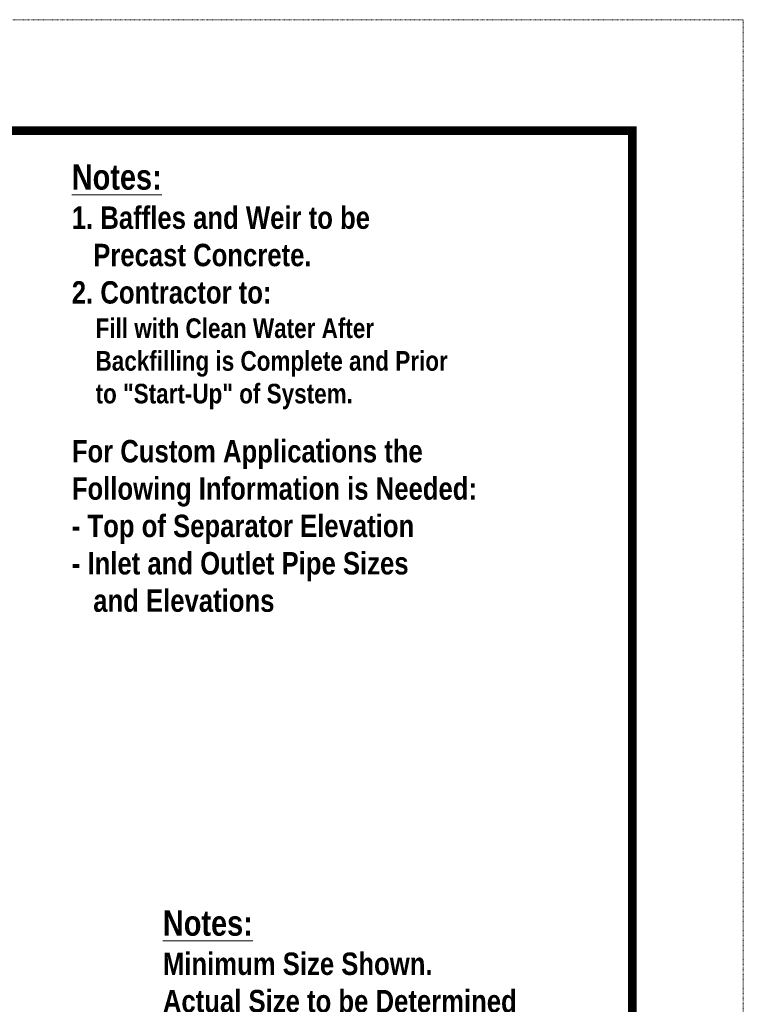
# Model space of a CAD drawing. Header units: inches. Extents: x -68 to 682, y 27 to 463.
# Tile 158 of 165: x 140 to 269, y 287 to 463. Entities that reach past the tile are written whole.
import ezdxf

# ---------------------------------------------------------------- set-up
doc = ezdxf.new("R2010")
doc.units = ezdxf.units.IN
doc.header["$LTSCALE"] = 0.5
doc.header["$MEASUREMENT"] = 0
doc.linetypes.add('DOT2', pattern=[0.125, 0, -0.125])
doc.layers.get('Defpoints').update_dxf_attribs({"color": 90, "lineweight": 9})
doc.layers.add('BORDER', color=7, linetype='Continuous')
doc.layers.add('Text+Leaders', color=7, linetype='Continuous', lineweight=15)
doc.styles.add('TECHNICAL', font='techb___.ttf')

msp = doc.modelspace()

# ---------------------------------------------------------------- linework, layer by layer
at = {"layer": 'BORDER', "const_width": 1.584}
msp.add_lwpolyline([(-47.8, 46.7), (-47.8, 442.7), (249.2, 442.7), (249.2, 46.7)], close=True, dxfattribs=at)
at = {"layer": 'Defpoints', "linetype": 'DOT2', "ltscale": 2}
msp.add_lwpolyline([(-67.6, 26.9), (-67.6, 462.5), (269, 462.5), (269, 26.9)], close=True, dxfattribs=at)

# ---------------------------------------------------------------- texts
at = {"layer": 'Text+Leaders', "attachment_point": 1, "style": 'TECHNICAL'}
for s, insert, char_height in [('{\\fTechnicBold|b1|i0|c2|p2;\\H1.5x;\\LNotes:\\fTechnicBold|b0|i0|c2|p2;\\H0.88867x;\\P\\l1. Baffles and Weir to be\\P   Precast Concrete.\\P2. Contractor to:\\P\\P}\\P\\P\\P{\\H1.333x;For Custom Applications the \\PFollowing Information is Needed:\\P- Top of Separator Elevation\\P- Inlet and Outlet Pipe Sizes\\P   and Elevations}', (149.21029, 436.67811), 3), ('Fill with Clean Water After\\PBackfilling is Complete and Prior\\Pto "Start-Up" of System.', (153.45176, 409.20245), 3.5), ('{\\fTechnicBold|b1|i0|c2|p2;\\H1.5x;\\LNotes:\\fTechnicBold|b0|i0|c2|p2;\\H0.88867x;\\P\\lMinimum Size Shown.\\PActual Size to be Determined\\PBy Licensed Engineer.}', (165.46029, 303.55311), 3)]:
    msp.add_mtext(s, dxfattribs=dict(at, insert=insert, char_height=char_height))

doc.saveas('drawing.dxf')
